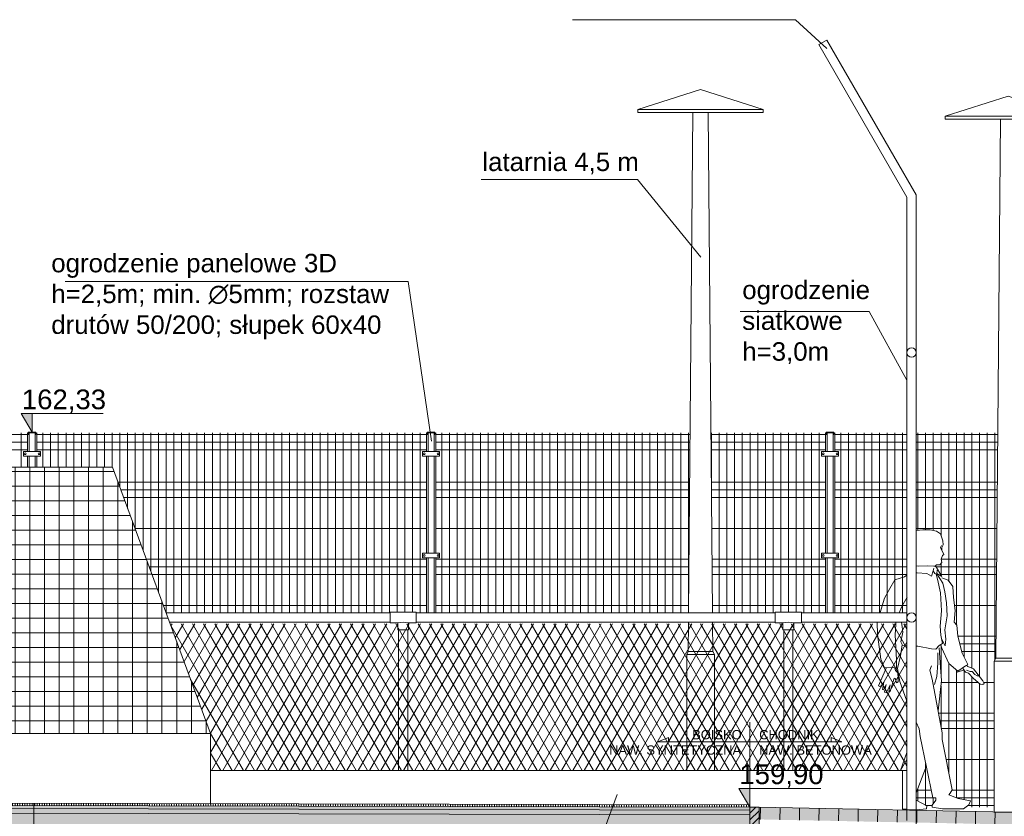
# Model space of a CAD drawing. Header units: millimetres. Extents: x 1962 to 3194, y -795 to -219.
# Tile 225 of 256: x 2698.07 to 2704.46, y -475.94 to -470.76. Entities that reach past the tile are written whole.
import ezdxf

# ---------------------------------------------------------------- set-up
doc = ezdxf.new("R2010")
doc.units = ezdxf.units.MM
doc.linetypes.add('HIDDEN', pattern=[9.525, 6.35, -3.175])
for name, color, linetype, lineweight in [('A_elewacje kolorystyka', 252, 'Continuous', 9), ('A_flagi przekrojowe', 92, 'Continuous', 9), ('A_hatch nawierzchnia', 253, 'Continuous', 9), ('A_hatch przekroje', 125, 'Continuous', 9), ('A_hidden', 137, 'HIDDEN', 9), ('A_koty wysokośc.', 53, 'Continuous', 9), ('A_latarnie', 22, 'Continuous', 9), ('A_ludzie', 53, 'Continuous', 9), ('A_ogrodzenie 1_2m', 34, 'Continuous', 9), ('A_ogrodzenie 2_4m', 45, 'Continuous', 9), ('A_przekrojowe', 42, 'Continuous', 9), ('A_widok', 142, 'Continuous', 9)]:
    doc.layers.add(name, color=color, linetype=linetype, lineweight=lineweight)
doc.styles.get("Standard").update_dxf_attribs({"font": 'arial.ttf'})

# ---------------------------------------------------------------- blocks, each defined once
blk = doc.blocks.new('zw$CA91')
at = {"layer": 'A_koty wysokośc.'}
h = blk.add_hatch(color=256, dxfattribs=at)
h.dxf.hatch_style = 1
h.paths.add_polyline_path([(-0.448, 0.753), (0, 0), (0, 0.753)])
blk.add_lwpolyline([(2.874, 0.753), (-0.448, 0.753), (0, 0), (0, 0.753)], dxfattribs=at)
blk = doc.blocks.new('zw$498B')
at = {"layer": 'A_latarnie'}
for p, q in [((-0.4076, 4.52), (0.4076, 4.52)), ((-0.4076, 4.5), (0.4076, 4.5)), ((-0.08, 1), (-0.05, 4.5)), ((0.08, 1), (0.05, 4.5)), ((-0.08, 1), (-0.09, 0.98)), ((-0.09, 0.98), (0.09, 0.98)), ((-0.09, 0.98), (-0.09, 0)), ((-0.08, 1), (0.08, 1)), ((0.08, 1), (0.09, 0.98)), ((0.09, 0.98), (0.09, 0)), ((-0.09, 0), (0.09, 0))]:
    blk.add_line(p, q, dxfattribs=at)
blk.add_lwpolyline([(-0.4076, 4.5), (-0.4076, 4.52), (0, 4.65), (0.4076, 4.52), (0.4076, 4.5)], dxfattribs=at)
blk = doc.blocks.new('zw$5246')
at = {"layer": 'A_ogrodzenie 2_4m'}
blk.add_lwpolyline([(-0.095, 0.015), (0.015, 0.015), (0.015, -0.015), (-0.095, -0.015), (-0.095, 0.015)], dxfattribs=at)
for centre in [(-0.085, 0), (0.005, 0)]:
    blk.add_circle(centre, 0.006, dxfattribs=at)
blk = doc.blocks.new('zw$607D')
at = {"layer": 'A_hatch nawierzchnia'}
h = blk.add_hatch(color=253, dxfattribs=at)
h.dxf.hatch_style = 2
h.paths.add_polyline_path([(-24.2093, 0.34), (-24.2093, 0.26), (-6.2693, -0.1), (-6.2693, -0.03), (-6.2693, -0.02)])
at = {"layer": 'A_hatch przekroje'}
h = blk.add_hatch(dxfattribs=at)
h.set_pattern_fill('LINE', color=256, scale=0.005, angle=114.97819, style=2)
h.set_pattern_definition([(90, (-163.449078, -3.115186), (-0.015875, -1e-15), [])])
h.paths.add_polyline_path([(-24.2693, 0.34), (-24.2692, 0.355), (-54.7694, 0.416), (-95.1692, 0.416), (-125.6693, 0.355), (-125.6693, 0.34), (-95.1693, 0.401), (-54.7693, 0.401)])
h = blk.add_hatch(color=251, dxfattribs=at)
h.dxf.hatch_style = 2
h.paths.add_polyline_path([(-24.2693, 0.34), (-24.2693, 0.32), (-54.7694, 0.381), (-95.1692, 0.381), (-125.6693, 0.32), (-125.6693, 0.34), (-95.1693, 0.401), (-54.7693, 0.401)])
h = blk.add_hatch(dxfattribs=at)
h.set_pattern_fill('EARTH2', color=256, scale=0.03, angle=69.97819, style=2)
h.set_pattern_definition([(225, (-78.4693, 4.5083), (1e-16, -1.077631), [0.3429, -0.4191]), (225, (-78.2268, 4.2658), (1e-16, -1.077631), [0.3429, -0.4191]), (225, (-78.2861, 4.3251), (1e-16, -1.077631), [0.35052, -0.41148]), (225, (-78.34535, 4.3843), (1e-16, -1.077631), [0.35052, -0.41148]), (225, (-78.4046, 4.4436), (1e-16, -1.077631), [0.35052, -0.41148]), (225, (-78.4046, 4.9824), (1e-16, -1.077631), [0.3429, -0.4191]), (225, (-78.34535, 4.92315), (1e-16, -1.077631), [0.3429, -0.4191]), (225, (-78.2861, 4.8639), (1e-16, -1.077631), [0.3429, -0.4191]), (225, (-78.2268, 4.8046), (1e-16, -1.077631), [0.3429, -0.4191]), (225, (-78.4693, 5.0471), (1e-16, -1.077631), [0.3429, -0.4191]), (315, (-78.98654, 4.5298), (1.077631, 0), [0.3429, -0.4191]), (315, (-78.7387, 4.7777), (1.077631, 0), [0.3429, -0.4191]), (315, (-78.80334, 4.713), (1.077631, 0), [0.3429, -0.4191]), (315, (-78.8626, 4.65374), (1.077631, 0), [0.3429, -0.4191]), (315, (-78.9219, 4.5945), (1.077631, 0), [0.3429, -0.4191]), (315, (-78.3831, 4.5945), (1.077631, 0), [0.35052, -0.41148]), (315, (-78.3238, 4.65374), (1.077631, 0), [0.35052, -0.41148]), (315, (-78.2645, 4.713), (1.077631, 0), [0.35052, -0.41148]), (315, (-78.1999, 4.7777), (1.077631, 0), [0.3429, -0.4191]), (315, (-78.4423, 4.5352), (1.077631, 0), [0.3429, -0.4191])])
h.paths.add_polyline_path([(-131.3806, -0.9503), (-128.5486, -0.9503), (-128.1695, -0.6713), (-127.4013, -0.6606), (-127.1193, -0.9285), (-126.3193, -0.9285), (-125.7914, -0.54), (-24.0282, -0.54), (-23.6193, -0.9285), (-22.8193, -0.9285), (-22.4739, -0.6743), (-5.3893, -1.0103), (-4.8842, -0.5), (-0.6149, -0.5), (-0.12, 0), (-5.9893, 0), (-5.9893, 0.02), (-6.0693, 0.02), (-6.0693, -0.03), (-6.2693, -0.03), (-6.2693, -0.11), (-6.0693, -0.11), (-6.0693, -0.16), (-6.0693, -0.28), (-6.0978, -0.2995), (-6.1093, -0.36), (-5.8893, -0.36), (-5.8893, -0.5003), (-6.2585, -0.5003), (-24.3693, -0.1369), (-24.3693, -0.04), (-24.1093, -0.04), (-24.1093, 0.09), (-24.2093, 0.24), (-24.2093, 0.34), (-24.2693, 0.34), (-24.2693, 0.24), (-24.3693, 0.09), (-24.3693, 0.0473), (-26.8255, -0.004), (-26.8255, -0.264), (-27.0855, -0.264), (-27.0855, -0.004), (-30.3119, 0.0634), (-33.5384, -0.004), (-33.5384, -0.264), (-33.7984, -0.264), (-33.7984, -0.004), (-35.9184, 0.0403), (-38.0384, -0.004), (-38.0384, -0.264), (-38.2984, -0.264), (-38.2984, -0.004), (-40.4184, 0.0403), (-42.5384, -0.004), (-42.5384, -0.264), (-42.7984, -0.264), (-42.7984, -0.004), (-44.9184, 0.0403), (-47.0384, -0.004), (-47.0384, -0.264), (-47.2984, -0.264), (-47.2984, -0.004), (-49.4184, 0.0403), (-51.5384, -0.004), (-51.5384, -0.264), (-51.7984, -0.264), (-51.7984, -0.004), (-53.9184, 0.0403), (-56.0384, -0.004), (-56.0384, -0.264), (-56.2984, -0.264), (-56.2984, -0.004), (-58.4184, 0.0403), (-60.5384, -0.004), (-60.5384, -0.264), (-60.7984, -0.264), (-60.7984, -0.004), (-62.9184, 0.0403), (-65.0384, -0.004), (-65.0384, -0.264), (-65.2984, -0.264), (-65.2984, -0.004), (-67.4184, 0.0403), (-69.5384, -0.004), (-69.5384, -0.264), (-69.7984, -0.264), (-69.7984, -0.004), (-71.9184, 0.0403), (-74.0384, -0.004), (-74.0384, -0.264), (-74.2984, -0.264), (-74.2984, -0.004), (-76.4184, 0.0403), (-78.5384, -0.004), (-78.5384, -0.264), (-78.7984, -0.264), (-78.7984, -0.004), (-80.9184, 0.0403), (-83.0384, -0.004), (-83.0384, -0.264), (-83.2984, -0.264), (-83.2984, -0.004), (-85.4184, 0.0403), (-87.5384, -0.004), (-87.5384, -0.264), (-87.7984, -0.264), (-87.7984, -0.004), (-89.9184, 0.0403), (-92.0384, -0.004), (-92.0384, -0.264), (-92.2984, -0.264), (-92.2984, -0.004), (-94.4184, 0.0403), (-96.5384, -0.004), (-96.5384, -0.264), (-96.7984, -0.264), (-96.7984, -0.004), (-98.9184, 0.0403), (-101.0384, -0.004), (-101.0384, -0.264), (-101.2984, -0.264), (-101.2984, -0.004), (-103.4184, 0.0403), (-105.5384, -0.004), (-105.5384, -0.264), (-105.7984, -0.264), (-105.7984, -0.004), (-107.9184, 0.0403), (-110.0384, -0.004), (-110.0384, -0.264), (-110.2984, -0.264), (-110.2984, -0.004), (-112.4184, 0.0403), (-114.5384, -0.004), (-114.5384, -0.264), (-114.7984, -0.264), (-114.7984, -0.004), (-116.9184, 0.0403), (-119.0384, -0.004), (-119.0384, -0.264), (-119.2984, -0.264), (-119.2984, -0.004), (-121.4184, 0.0403), (-123.5384, -0.004), (-123.5384, -0.264), (-123.7984, -0.264), (-123.7984, -0.004), (-125.5693, 0.033), (-125.5693, 0.09), (-125.6693, 0.24), (-125.6693, 0.34), (-125.7293, 0.34), (-125.7293, 0.24), (-125.8293, 0.09), (-125.8293, 0.0384), (-125.8293, -0.04), (-125.5693, -0.04), (-125.5693, -0.1369), (-128.1493, -0.1829), (-128.1493, -0.08), (-127.9293, -0.08), (-127.9408, -0.0195), (-127.9693, 0), (-127.9693, 0.3), (-128.0493, 0.3), (-128.0493, 0.27), (-132.6493, 0.27)])
h.paths.add_polyline_path([(-128.1493, -0.08), (-128.1093, 0.2), (-128.0493, 0.2), (-128.0493, 0), (-128.0493, -0.0195), (-127.9408, -0.0195), (-127.9293, -0.08)], flags=16)
h = blk.add_hatch(dxfattribs=at)
h.set_pattern_fill('CONC', color=256, scale=0.005, angle=324.97819, style=2)
h.set_pattern_definition([(300, (-163.31836, -3.17903), (0.10998523, 0.0635), [0, -0.127]), (300, (-163.35622, -3.20236), (0.10998523, 0.0635), [0, -0.127]), (300, (-163.29493, -3.17137), (0.10998523, 0.0635), [0, -0.127]), (278.1986, (-163.36204, -3.13386), (0.080514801, -0.393455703), [0.01367828, -0.67023767]), (156.8699, (-163.36009, -3.147398), (0.410470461, -0.202955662), [0.00635, -0.62865]), (70.6013, (-163.36593, -3.144904), (-0.342411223, -0.9309261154), [0.01170876, -1.15917332]), (146.5651, (-163.400083, -3.11623), (-0.173485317, 0.04648505), [0.00283985, -0.28114079]), (266.3099, (-163.402453, -3.114664), (0.017014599, -0.283470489), [0.00457911, -0.45332599]), (48.4349, (-163.402748, -3.119233), (0.156470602, 0.236985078), [0.00401612, -0.39759318]), (165, (-163.37044, -3.19297), (-0.10998526, -0.06350002), [0.0053881, -0.17421695]), (300, (-163.37565, -3.19157), (0.17348523, -0.04648523), [0.00762, -0.11938]), (75, (-163.37184, -3.19817), (-0.06350002, 0.10998526), [0.0053881, -0.17421695]), (191.5651, (-163.30767, -3.13913), (0.283470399, 0.017014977), [0.00401612, -0.39759318]), (300, (-163.3116, -3.13994), (0.17348523, -0.04648523), [0.00635, -0.12065]), (83.1301, (-163.30843, -3.145435), (0.0294704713, 0.4569556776), [0.00635, -0.62865]), (153.6901, (-163.340226, -3.080204), (0.236985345, -0.156470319), [0.00457911, -0.45332599]), (281.5651, (-163.34433, -3.078174), (-0.017014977, 0.283470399), [0.00803224, -0.39357706]), (66.8699, (-163.34272, -3.086043), (-0.202955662, -0.410470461), [0.00635, -0.62865]), (300, (-163.32621, -3.11464), (0.10998523, 0.0635), [0, -0.127]), (300, (-163.37195, -3.10145), (0.10998523, 0.0635), [0, -0.127]), (300, (-163.39487, -3.15574), (0.10998523, 0.0635), [0, -0.127]), (300, (-163.34363, -3.16576), (0.10998523, 0.0635), [0, -0.127]), (300, (-163.34334, -3.12306), (0.10998523, 0.0635), [0, -0.127]), (300, (-163.35401, -3.09696), (0.10998523, 0.0635), [0, -0.127]), (300, (-163.3549, -3.11067), (0.10998523, 0.0635), [0, -0.127]), (300, (-163.38383, -3.12151), (0.10998523, 0.0635), [0, -0.127]), (300, (-163.39467, -3.09258), (0.10998523, 0.0635), [0, -0.127]), (300, (-163.36874, -3.07907), (0.10998523, 0.0635), [0, -0.127]), (300, (-163.34645, -3.0618), (0.10998523, 0.0635), [0, -0.127]), (300, (-163.32237, -3.09336), (0.10998523, 0.0635), [0, -0.127]), (300, (-163.304, -3.11501), (0.10998523, 0.0635), [0, -0.127]), (300, (-163.28617, -3.15605), (0.10998523, 0.0635), [0, -0.127]), (300, (-163.33551, -3.14934), (0.10998523, 0.0635), [0, -0.127]), (300, (-163.32206, -3.12691), (0.10998523, 0.0635), [0, -0.127]), (300, (-163.36977, -3.16619), (0.10998523, 0.0635), [0, -0.127]), (300, (-163.39432, -3.13637), (0.10998523, 0.0635), [0, -0.127]), (300, (-163.39947, -3.18333), (0.10998523, 0.0635), [0, -0.127]), (300, (-163.41383, -3.14323), (0.10998523, 0.0635), [0, -0.127]), (300, (-163.43744, -3.10994), (0.10998523, 0.0635), [0, -0.127]), (300, (-163.43532, -3.12631), (0.10998523, 0.0635), [0, -0.127]), (300, (-163.41929, -3.11852), (0.10998523, 0.0635), [0, -0.127]), (300, (-163.39434, -3.20237), (0.10998523, 0.0635), [0, -0.127]), (300, (-163.34163, -3.18953), (0.10998523, 0.0635), [0, -0.127]), (300, (-163.31181, -3.16498), (0.10998523, 0.0635), [0, -0.127]), (300, (-163.42021, -3.16011), (0.10998523, 0.0635), [0, -0.127])])
h.paths.add_polyline_path([(-24.2693, 0.29), (-24.2693, 0.32), (-54.7694, 0.381), (-95.1692, 0.381), (-125.6693, 0.32), (-125.6692, 0.29), (-95.1693, 0.351), (-54.7693, 0.351)])
h = blk.add_hatch(dxfattribs=at)
h.set_pattern_fill('CONCRE', color=256, scale=0.008, angle=245.02181, style=2)
h.set_pattern_definition([(220.0436, (-78.46928, 3.991), (-0.0248279, -0.28629365), [0.0254, -0.1778]), (310.0436, (-78.46928, 3.991), (0.28629365, -0.0248279), [0.0254, -0.1778]), (355.0436, (-78.48872, 3.97466), (0.15556077, 0.1307329), [0.035921, -0.2514472]), (220.0436, (-78.41518, 3.88716), (-0.0248279, -0.28629365), [0.0254, -0.1778]), (265.0436, (-78.43308, 3.88871), (0.1307329, -0.15556077), [0.0179605, -0.2694077]), (355.0436, (-78.43308, 3.88871), (0.15556077, 0.1307329), [0.0179605, -0.2694077]), (220.0436, (-78.44084, 3.79924), (-0.0248279, -0.28629365), [0.035921, -0.167279]), (265.0436, (-78.44084, 3.79924), (0.1307329, -0.15556077), [0.0254, -0.2619682]), (355.0436, (-78.46834, 3.77613), (0.15556077, 0.1307329), [0.0254, -0.2619682]), (310.0436, (-78.54354, 3.86223), (0.28629365, -0.0248279), [0.0254, -0.1778]), (265.0436, (-78.54354, 3.86223), (0.1307329, -0.15556077), [0.0179605, -0.2694077]), (355.0436, (-78.5451, 3.84434), (0.15556077, 0.1307329), [0.0179605, -0.2694077]), (220.0436, (-78.45604, 3.93577), (-0.0248279, -0.28629365), [0.0127, -0.17018]), (220.0436, (-78.54003, 3.79883), (-0.0248279, -0.28629365), [0.0127, -0.17018]), (310.0436, (-78.47507, 3.82024), (0.28629365, -0.0248279), [0.0127, -0.17018]), (355.0436, (-78.56805, 3.8914), (0.15556077, 0.1307329), [0.0179605, -0.2694077]), (355.0436, (-78.41012, 3.84165), (0.15556077, 0.1307329), [0.0179605, -0.2694077]), (265.0436, (-78.4993, 3.87868), (0.1307329, -0.15556077), [0.0179605, -0.2694077]), (310.0436, (-78.5064, 3.92662), (0.28629365, -0.0248279), [0.003175, -0.200025]), (310.0436, (-78.45855, 3.85486), (0.28629365, -0.0248279), [0.003175, -0.200025]), (310.0436, (-78.509, 3.76684), (0.28629365, -0.0248279), [0.003175, -0.200025]), (310.0436, (-78.58088, 3.84744), (0.28629365, -0.0248279), [0.003175, -0.200025])])
h.paths.add_polyline_path([(-125.6693, 0.24), (-125.6693, 0.29), (-95.1693, 0.351), (-54.7693, 0.351), (-24.2693, 0.29), (-24.2693, 0.24), (-24.3693, 0.09), (-24.3693, 0.0473), (-26.8255, -0.004), (-26.8255, -0.264), (-27.0855, -0.264), (-27.0855, -0.004), (-30.3119, 0.0634), (-33.5384, -0.004), (-33.5384, -0.264), (-33.7984, -0.264), (-33.7984, -0.004), (-35.9184, 0.0403), (-38.0384, -0.004), (-38.0384, -0.264), (-38.2984, -0.264), (-38.2984, -0.004), (-40.4184, 0.0403), (-42.5384, -0.004), (-42.5384, -0.264), (-42.7984, -0.264), (-42.7984, -0.004), (-44.9184, 0.0403), (-47.0384, -0.004), (-47.0384, -0.264), (-47.2984, -0.264), (-47.2984, -0.004), (-49.4184, 0.0403), (-51.5384, -0.004), (-51.5384, -0.264), (-51.7984, -0.264), (-51.7984, -0.004), (-53.9184, 0.0403), (-56.0384, -0.004), (-56.0384, -0.264), (-56.2984, -0.264), (-56.2984, -0.004), (-58.4184, 0.0403), (-60.5384, -0.004), (-60.5384, -0.264), (-60.7984, -0.264), (-60.7984, -0.004), (-62.9184, 0.0403), (-65.0384, -0.004), (-65.0384, -0.264), (-65.2984, -0.264), (-65.2984, -0.004), (-67.4184, 0.0403), (-69.5384, -0.004), (-69.5384, -0.264), (-69.7984, -0.264), (-69.7984, -0.004), (-71.9184, 0.0403), (-74.0384, -0.004), (-74.0384, -0.264), (-74.2984, -0.264), (-74.2984, -0.004), (-76.4184, 0.0403), (-78.5384, -0.004), (-78.5384, -0.264), (-78.7984, -0.264), (-78.7984, -0.004), (-80.9184, 0.0403), (-83.0384, -0.004), (-83.0384, -0.264), (-83.2984, -0.264), (-83.2984, -0.004), (-85.4184, 0.0403), (-87.5384, -0.004), (-87.5384, -0.264), (-87.7984, -0.264), (-87.7984, -0.004), (-89.9184, 0.0403), (-92.0384, -0.004), (-92.0384, -0.264), (-92.2984, -0.264), (-92.2984, -0.004), (-94.4184, 0.0403), (-96.5384, -0.004), (-96.5384, -0.264), (-96.7984, -0.264), (-96.7984, -0.004), (-98.9184, 0.0403), (-101.0384, -0.004), (-101.0384, -0.264), (-101.2984, -0.264), (-101.2984, -0.004), (-103.4184, 0.0403), (-105.5384, -0.004), (-105.5384, -0.264), (-105.7984, -0.264), (-105.7984, -0.004), (-107.9184, 0.0403), (-110.0384, -0.004), (-110.0384, -0.264), (-110.2984, -0.264), (-110.2984, -0.004), (-112.4184, 0.0403), (-114.5384, -0.004), (-114.5384, -0.264), (-114.7984, -0.264), (-114.7984, -0.004), (-116.9184, 0.0403), (-119.0384, -0.004), (-119.0384, -0.264), (-119.2984, -0.264), (-119.2984, -0.004), (-121.4184, 0.0403), (-123.5384, -0.004), (-123.5384, -0.264), (-123.7984, -0.264), (-123.7984, -0.004), (-125.5693, 0.033), (-125.5693, 0.09)])
h.paths.add_polyline_path([(-65.0958, -0.1002, 1), (-65.2409, -0.1678, 1)], flags=16)
edge = h.paths.add_edge_path()
edge.add_arc((-26.9555, -0.134), 0.08, 24.97819, 384.97819)
edge = h.paths.add_edge_path()
edge.add_arc((-33.6684, -0.134), 0.08, 24.97819, 384.97819)
edge = h.paths.add_edge_path()
edge.add_arc((-38.1684, -0.134), 0.08, 24.97819, 384.97819)
edge = h.paths.add_edge_path()
edge.add_arc((-42.6684, -0.134), 0.08, 24.97819, 384.97819)
edge = h.paths.add_edge_path()
edge.add_arc((-47.1684, -0.134), 0.08, 24.97819, 384.97819)
edge = h.paths.add_edge_path()
edge.add_arc((-51.6684, -0.134), 0.08, 24.97819, 384.97819)
edge = h.paths.add_edge_path()
edge.add_arc((-56.1684, -0.134), 0.08, 24.97819, 384.97819)
edge = h.paths.add_edge_path()
edge.add_arc((-60.6684, -0.134), 0.08, 24.97819, 384.97819)
edge = h.paths.add_edge_path()
edge.add_arc((-65.1684, -0.134), 0.08, 24.97819, 384.97819)
edge = h.paths.add_edge_path()
edge.add_arc((-69.6684, -0.134), 0.08, 24.97819, 384.97819)
edge = h.paths.add_edge_path()
edge.add_arc((-74.1684, -0.134), 0.08, 24.97819, 384.97819)
edge = h.paths.add_edge_path()
edge.add_arc((-78.6684, -0.134), 0.08, 24.97819, 384.97819)
edge = h.paths.add_edge_path()
edge.add_arc((-83.1684, -0.134), 0.08, 24.97819, 384.97819)
edge = h.paths.add_edge_path()
edge.add_arc((-87.6684, -0.134), 0.08, 24.97819, 384.97819)
edge = h.paths.add_edge_path()
edge.add_arc((-92.1684, -0.134), 0.08, 24.97819, 384.97819)
edge = h.paths.add_edge_path()
edge.add_arc((-96.6684, -0.134), 0.08, 24.97819, 384.97819)
edge = h.paths.add_edge_path()
edge.add_arc((-101.1684, -0.134), 0.08, 24.97819, 384.97819)
edge = h.paths.add_edge_path()
edge.add_arc((-105.6684, -0.134), 0.08, 24.97819, 384.97819)
edge = h.paths.add_edge_path()
edge.add_arc((-110.1684, -0.134), 0.08, 24.97819, 384.97819)
edge = h.paths.add_edge_path()
edge.add_arc((-114.6684, -0.134), 0.08, 24.97819, 384.97819)
edge = h.paths.add_edge_path()
edge.add_arc((-119.1684, -0.134), 0.08, 24.97819, 384.97819)
edge = h.paths.add_edge_path()
edge.add_arc((-123.6684, -0.134), 0.08, 24.97819, 384.97819)
h = blk.add_hatch(dxfattribs=at)
h.set_pattern_fill('LINE', color=256, scale=0.01, angle=339.97819, style=2)
h.set_pattern_definition([(45, (-103.409277, 0.29), (-0.02245064, 0.02245064), [])])
h.paths.add_polyline_path([(-24.2093, 0.24), (-24.2093, 0.1899), (-24.2093, 0.04), (-24.2693, 0.04), (-24.2693, 0.32), (-24.2693, 0.34), (-24.2093, 0.34), (-24.2093, 0.32)])
h = blk.add_hatch(dxfattribs=at)
h.set_pattern_fill('LINE', color=256, scale=0.04, angle=113.97819, style=2)
h.set_pattern_definition([(89, (-163.44908, -3.11519), (-0.12698066, 0.00221646), [])])
h.paths.add_polyline_path([(-6.2693, -0.1), (-24.2093, 0.26), (-24.2093, 0.2948), (-24.2093, 0.34), (-6.2693, -0.02)])
at = {"layer": 'A_ogrodzenie 1_2m'}
h = blk.add_hatch(dxfattribs=at)
h.set_pattern_fill('DIAMONDS', color=256, scale=0.02, style=2)
h.set_pattern_definition([(60, (-2727.07416, 476.21527), (-0.0549926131, 0.03175), []), (120, (-2727.07416, 476.21527), (-0.0549926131, -0.03175), [])])
h.paths.add_polyline_path([(-27.7693, 0.817), (-27.7693, 0.5767), (-23.2493, 0.5767), (-23.2493, 1.5311), (-28.0324, 1.5311)])
at = {"layer": 'A_widok'}
h = blk.add_hatch(dxfattribs=at)
h.set_pattern_fill('NET', color=256, scale=0.03, angle=245.02181, style=2)
h.set_pattern_definition([(270, (13.51052, -3.54268), (-0.09525, -8e-15), []), (180, (13.51052, -3.54268), (-8e-15, 0.09525), [])])
h.paths.add_polyline_path([(-29.2318, 0.817), (-29.2318, 2.547), (-28.4068, 2.547), (-27.7693, 0.817)])
at = {"layer": 'A_flagi przekrojowe'}
for p, q in [((-24.2693, 0.34), (-24.2693, 0.8916)), ((-28.9169, 0.3643), (-28.9169, -2.8294))]:
    blk.add_line(p, q, dxfattribs=at)
for points in [[(-25.4215, 5.4542), (-23.9737, 5.4542), (-23.7687, 5.2676)], [(-24.588, 3.9127), (-24.9975, 4.4173), (-26.0128, 4.4173)], [(-26.3364, 2.7159), (-26.4861, 3.7542), (-28.7138, 3.7542)], [(-24.3315, 3.5597), (-23.4943, 3.5597), (-23.2493, 3.1123)], [(-24.2693, 0.7648), (-24.8657, 0.7648), (-24.797, 0.7927), (-24.797, 0.7648)], [(-24.2693, 0.7648), (-23.6728, 0.7648), (-23.7415, 0.7927), (-23.7415, 0.7648)], [(-25.1311, 0.4212), (-25.6045, -0.8698), (-26.8572, -0.8698)]]:
    blk.add_lwpolyline(points, dxfattribs=at)
at = {"layer": 'A_hatch przekroje'}
for p, q in [((-54.7694, 0.416), (-24.2692, 0.355)), ((-23.2493, 0.3223), (-23.1893, 0.3223))]:
    blk.add_line(p, q, dxfattribs=at)
at = {"layer": 'A_hidden', "ltscale": 0.02}
blk.add_lwpolyline([(-23.1893, 0.3223), (-23.1893, -0.4285), (-23.2493, -0.4285), (-23.2493, 0.3223)], dxfattribs=at)
at = {"layer": 'A_latarnie'}
for p, q in [((-24.9968, 4.8706), (-24.1817, 4.8706)), ((-24.9968, 4.8506), (-24.1817, 4.8506)), ((-24.6671, 1.6011), (-24.6393, 4.8506)), ((-24.5114, 1.6011), (-24.5393, 4.8506)), ((-24.6693, 1.3506), (-24.6676, 1.5411)), ((-24.5093, 1.3506), (-24.5109, 1.5411)), ((-24.6693, 1.3506), (-24.6793, 1.3306)), ((-24.6693, 1.3506), (-24.5093, 1.3506)), ((-24.5093, 1.3506), (-24.4993, 1.3306)), ((-24.6793, 1.3306), (-24.4993, 1.3306)), ((-24.6793, 1.3306), (-24.6793, 0.5767)), ((-24.4993, 1.3306), (-24.4993, 0.5767))]:
    blk.add_line(p, q, dxfattribs=at)
blk.add_lwpolyline([(-24.9968, 4.8506), (-24.9968, 4.8706), (-24.5893, 5.0006), (-24.1817, 4.8706), (-24.1817, 4.8506)], dxfattribs=at)
at = {"layer": 'A_ludzie', "linetype": 'ByBlock'}
for p, q in [((-23.1466, 2.1411), (-23.1893, 2.1372)), ((-23.0987, 2.1411), (-23.1466, 2.1411)), ((-23.0579, 2.1316), (-23.0987, 2.1411)), ((-23.0316, 2.1148), (-23.0579, 2.1316)), ((-23.0172, 2.0693), (-23.0316, 2.1148)), ((-23.0148, 2.043), (-23.0172, 2.0693)), ((-23.0316, 2.0263), (-23.0244, 2.0382)), ((-23.01, 1.9808), (-23.0316, 2.0263)), ((-23.0234, 2.0254), (-23.0148, 2.043)), ((-23.022, 2.0095), (-23.0234, 2.0254)), ((-23.0364, 1.9138), (-23.022, 1.9282)), ((-23.0268, 1.9497), (-23.0196, 1.9736)), ((-23.022, 1.9282), (-23.0268, 1.9497)), ((-23.0196, 1.9736), (-23.01, 1.9808)), ((-23.1893, 1.907), (-23.1753, 1.9042)), ((-23.1825, 1.8612), (-23.1893, 1.8612)), ((-23.1202, 1.8564), (-23.1825, 1.8612)), ((-23.1753, 1.9042), (-23.1178, 1.9066)), ((-23.0891, 1.8396), (-23.1202, 1.8564)), ((-23.1178, 1.9066), (-23.0747, 1.9042)), ((-23.0795, 1.8755), (-23.0891, 1.8396)), ((-23.0795, 1.8755), (-23.0752, 1.8912)), ((-23.0675, 1.8564), (-23.0795, 1.8755)), ((-23.0747, 1.9042), (-23.0699, 1.9042)), ((-23.0675, 1.9018), (-23.0579, 1.9138)), ((-23.0608, 1.8522), (-23.0675, 1.8564)), ((-23.0637, 1.9066), (-23.022, 1.8372)), ((-23.0579, 1.9138), (-23.0364, 1.9138)), ((-23.0555, 1.8564), (-23.0532, 1.8779)), ((-23.022, 1.8372), (-23.0555, 1.8564)), ((-23.0551, 1.8551), (-23.0172, 1.7942)), ((-23.3286, 1.8157), (-23.3597, 1.7607)), ((-23.2663, 1.8349), (-23.3286, 1.8157)), ((-23.2493, 1.8469), (-23.2663, 1.8349)), ((-23.0508, 1.8205), (-23.0608, 1.8522)), ((-23.0316, 1.732), (-23.0508, 1.8205)), ((-23.022, 1.8301), (-22.9813, 1.8133)), ((-23.0172, 1.7942), (-23.0029, 1.7391)), ((-22.9813, 1.8133), (-22.9526, 1.7726)), ((-23.3597, 1.7607), (-23.3956, 1.6961)), ((-23.0244, 1.6147), (-23.0316, 1.732)), ((-23.0029, 1.7391), (-22.9933, 1.6674)), ((-22.9526, 1.7726), (-22.9478, 1.7009)), ((-23.3956, 1.6961), (-23.4243, 1.6028)), ((-23.2831, 1.6434), (-23.2471, 1.7032)), ((-22.9933, 1.6674), (-22.9885, 1.5812)), ((-22.9478, 1.7009), (-22.9358, 1.6171)), ((-23.4243, 1.6028), (-23.4252, 1.6011)), ((-23.3009, 1.6011), (-23.2831, 1.6434)), ((-23.034, 1.5142), (-23.0244, 1.6147)), ((-22.9358, 1.6171), (-22.943, 1.5405)), ((-23.4429, 1.5411), (-23.4411, 1.4616)), ((-23.3214, 1.5262), (-23.3214, 1.5411)), ((-23.2855, 1.5411), (-23.2807, 1.5118)), ((-22.9885, 1.5812), (-23.0029, 1.4903)), ((-22.943, 1.5405), (-22.9262, 1.5214)), ((-23.3262, 1.4592), (-23.3214, 1.5262)), ((-23.2759, 1.4759), (-23.2902, 1.4137)), ((-23.2807, 1.5118), (-23.2759, 1.4759)), ((-23.0292, 1.4568), (-23.034, 1.5142)), ((-23.0029, 1.4903), (-22.9981, 1.4305)), ((-22.9262, 1.5214), (-22.919, 1.4496)), ((-23.4411, 1.4616), (-23.4196, 1.3013)), ((-23.3166, 1.2965), (-23.3262, 1.4592)), ((-23.2902, 1.4137), (-23.2783, 1.3922)), ((-23.0196, 1.4018), (-23.0292, 1.4568)), ((-23.0005, 1.3874), (-23.0244, 1.4329)), ((-22.9981, 1.4305), (-23.0005, 1.3874)), ((-22.919, 1.4496), (-22.8903, 1.3396)), ((-23.28, 1.394), (-23.291, 1.3226)), ((-23.2783, 1.3922), (-23.2493, 1.3901)), ((-23.1893, 1.3858), (-23.1777, 1.385)), ((-23.1777, 1.385), (-23.0891, 1.3683)), ((-23.0891, 1.3683), (-23.0627, 1.3659)), ((-23.0627, 1.3659), (-23.0412, 1.3898)), ((-23.0412, 1.3898), (-23.0196, 1.4018)), ((-23.0408, 1.3748), (-23.0325, 1.2456)), ((-23.022, 1.373), (-23.0292, 1.3922)), ((-22.9765, 1.2726), (-23.022, 1.373)), ((-23.4196, 1.3013), (-23.3956, 1.2438)), ((-23.3166, 1.2414), (-23.3166, 1.2965)), ((-23.291, 1.3226), (-23.3103, 1.2401)), ((-23.049, 1.2758), (-23.049, 1.3418)), ((-22.8903, 1.3396), (-22.8544, 1.2654)), ((-23.4055, 1.1915), (-23.3827, 1.247)), ((-23.3956, 1.2438), (-23.3501, 1.2486)), ((-23.3501, 1.2486), (-23.3166, 1.2414)), ((-23.3284, 1.242), (-23.3234, 1.2281)), ((-23.3234, 1.2281), (-23.3095, 1.2117)), ((-23.3103, 1.2401), (-23.2965, 1.1549)), ((-23.1013, 1.2291), (-23.0903, 1.2566)), ((-23.0848, 1.1714), (-23.1013, 1.2291)), ((-23.0545, 1.1879), (-23.049, 1.2758)), ((-23.0325, 1.2456), (-23.0243, 1.1632)), ((-22.919, 1.2223), (-22.9765, 1.2726)), ((-22.8757, 1.2319), (-22.9225, 1.2154)), ((-22.8688, 1.2582), (-22.919, 1.2223)), ((-22.885, 1.2382), (-22.8875, 1.2458)), ((-22.8685, 1.2155), (-22.885, 1.2382)), ((-22.8544, 1.2654), (-22.8688, 1.2582)), ((-22.8496, 1.2092), (-22.8685, 1.2155)), ((-22.8622, 1.2293), (-22.8395, 1.2205)), ((-22.8597, 1.2596), (-22.8534, 1.2533)), ((-22.8534, 1.2533), (-22.818, 1.2382)), ((-22.8395, 1.2205), (-22.8256, 1.2205)), ((-22.8256, 1.2205), (-22.8079, 1.2016)), ((-22.818, 1.2382), (-22.7574, 1.1599)), ((-23.4333, 1.1284), (-23.4055, 1.1915)), ((-23.4004, 1.1523), (-23.4219, 1.1221)), ((-23.408, 1.1031), (-23.4004, 1.1523)), ((-23.3347, 1.17), (-23.3575, 1.0905)), ((-23.3259, 1.1763), (-23.3347, 1.17)), ((-23.317, 1.146), (-23.3259, 1.1763)), ((-23.3069, 1.1536), (-23.317, 1.146)), ((-23.3095, 1.2117), (-23.3057, 1.1738)), ((-23.3057, 1.1738), (-23.3069, 1.1536)), ((-23.2965, 1.1549), (-23.2493, 1.0282)), ((-23.0215, 0.8224), (-23.0848, 1.1714)), ((-23.071, 1.1357), (-23.0545, 1.1879)), ((-23.0243, 1.1632), (-23.0463, 0.9653)), ((-22.8167, 1.1751), (-22.8496, 1.2092)), ((-22.7751, 1.1385), (-22.8167, 1.1751)), ((-22.8079, 1.2016), (-22.794, 1.1915)), ((-22.794, 1.1915), (-22.7852, 1.1915)), ((-22.7574, 1.1599), (-22.7473, 1.1422)), ((-23.4219, 1.1221), (-23.4333, 1.1284)), ((-23.4017, 1.1019), (-23.408, 1.1031)), ((-23.384, 1.1372), (-23.4017, 1.1019)), ((-23.3941, 1.0854), (-23.384, 1.1372)), ((-23.3587, 1.1347), (-23.3853, 1.0817)), ((-23.3663, 1.0918), (-23.3587, 1.1347)), ((-23.3575, 1.0905), (-23.3663, 1.0918)), ((-22.7574, 1.1359), (-22.7751, 1.1385)), ((-22.7473, 1.1422), (-22.7574, 1.1359)), ((-23.3853, 1.0817), (-23.3941, 1.0854)), ((-23.1893, 0.8906), (-23.17, 0.8472)), ((-23.17, 0.8472), (-23.1645, 0.7977)), ((-23.1645, 0.7977), (-23.082, 0.3993)), ((-23.0215, 0.7785), (-23.0215, 0.8224)), ((-22.9555, 0.4515), (-23.0215, 0.7785)), ((-23.2493, 0.6949), (-23.2916, 0.5767)), ((-23.1893, 0.432), (-23.1288, 0.5916)), ((-22.9693, 0.4295), (-22.9555, 0.4515)), ((-23.1205, 0.3471), (-23.1893, 0.3848)), ((-23.0628, 0.3855), (-23.0848, 0.3525)), ((-23.082, 0.3993), (-23.0628, 0.3993)), ((-23.0628, 0.3993), (-23.0628, 0.3855)), ((-22.9775, 0.4185), (-22.9693, 0.4295)), ((-22.917, 0.3965), (-22.9775, 0.4185)), ((-22.8376, 0.3811), (-22.917, 0.3965)), ((-23.1893, 0.3223), (-23.1233, 0.3278)), ((-23.1233, 0.3278), (-23.1205, 0.3471)), ((-23.0848, 0.3525), (-23.0848, 0.3388)), ((-23.0848, 0.3388), (-23.0188, 0.3278)), ((-23.0188, 0.3278), (-22.8816, 0.3289)), ((-22.8816, 0.3289), (-22.8486, 0.3537)), ((-22.8486, 0.3537), (-22.8376, 0.3811))]:
    blk.add_line(p, q, dxfattribs=at)
at = {"layer": 'A_ogrodzenie 1_2m'}
for p, q in [((-28.0582, 1.6011), (-26.6043, 1.6011)), ((-26.4343, 1.6011), (-24.1043, 1.6011)), ((-23.9343, 1.6011), (-23.2493, 1.6011)), ((-28.0361, 1.5411), (-26.6043, 1.5411)), ((-26.4343, 1.5411), (-24.1043, 1.5411)), ((-23.9343, 1.5411), (-23.2493, 1.5411)), ((-26.5493, 0.5767), (-26.5493, 1.4911)), ((-26.4893, 0.5767), (-26.4893, 1.4911)), ((-24.0493, 0.5767), (-24.0493, 1.4911)), ((-23.9893, 0.5767), (-23.9893, 1.4911)), ((-27.7693, 0.5767), (-23.2493, 0.5767))]:
    blk.add_line(p, q, dxfattribs=at)
for points in [[(-26.5543, 1.4911), (-26.4843, 1.4911), (-26.4843, 1.5361), (-26.4343, 1.5361), (-26.4343, 1.6061), (-26.6043, 1.6061), (-26.6043, 1.5361), (-26.5543, 1.5361)], [(-24.0543, 1.4911), (-23.9843, 1.4911), (-23.9843, 1.5361), (-23.9343, 1.5361), (-23.9343, 1.6061), (-24.1043, 1.6061), (-24.1043, 1.5361), (-24.0543, 1.5361)]]:
    blk.add_lwpolyline(points, close=True, dxfattribs=at)
for centre in [(-26.5193, 1.4161), (-24.0193, 1.4161)]:
    blk.add_arc(centre, 0.125, 73.7398, 106.2602, dxfattribs=at)
at = {"layer": 'A_ogrodzenie 2_4m'}
for p, q in [((-31.4882, 2.76), (-28.9582, 2.76)), ((-28.9982, 2.547), (-28.9982, 2.77)), ((-28.9582, 2.65), (-28.9582, 2.77)), ((-28.8982, 2.65), (-28.8982, 2.77)), ((-28.8982, 2.76), (-26.3682, 2.76)), ((-28.8582, 2.547), (-28.8582, 2.77)), ((-28.8082, 2.547), (-28.8082, 2.77)), ((-28.7582, 2.547), (-28.7582, 2.77)), ((-28.7082, 2.547), (-28.7082, 2.77)), ((-28.6582, 2.547), (-28.6582, 2.77)), ((-28.6082, 2.547), (-28.6082, 2.77)), ((-28.5582, 2.547), (-28.5582, 2.77)), ((-28.5082, 2.547), (-28.5082, 2.77)), ((-28.4582, 2.547), (-28.4582, 2.77)), ((-28.4082, 2.547), (-28.4082, 2.77)), ((-28.3582, 2.4151), (-28.3582, 2.77)), ((-28.3082, 2.2794), (-28.3082, 2.77)), ((-28.2582, 2.1437), (-28.2582, 2.77)), ((-28.2082, 2.008), (-28.2082, 2.77)), ((-28.1582, 1.8723), (-28.1582, 2.77)), ((-28.1082, 1.7367), (-28.1082, 2.77)), ((-28.0582, 1.6011), (-28.0582, 2.77)), ((-28.0082, 1.6011), (-28.0082, 2.77)), ((-27.9582, 1.6011), (-27.9582, 2.77)), ((-27.9082, 1.6011), (-27.9082, 2.77)), ((-27.8582, 1.6011), (-27.8582, 2.77)), ((-27.8082, 1.6011), (-27.8082, 2.77)), ((-27.7582, 1.6011), (-27.7582, 2.77)), ((-27.7082, 1.6011), (-27.7082, 2.77)), ((-27.6582, 1.6011), (-27.6582, 2.77)), ((-27.6082, 1.6011), (-27.6082, 2.77)), ((-27.5582, 1.6011), (-27.5582, 2.77)), ((-27.5082, 1.6011), (-27.5082, 2.77)), ((-27.4582, 1.6011), (-27.4582, 2.77)), ((-27.4082, 1.6011), (-27.4082, 2.77)), ((-27.3582, 1.6011), (-27.3582, 2.77)), ((-27.3082, 1.6011), (-27.3082, 2.77)), ((-27.2582, 1.6011), (-27.2582, 2.77)), ((-27.2082, 1.6011), (-27.2082, 2.77)), ((-27.1582, 1.6011), (-27.1582, 2.77)), ((-27.1082, 1.6011), (-27.1082, 2.77)), ((-27.0582, 1.6011), (-27.0582, 2.77)), ((-27.0082, 1.6011), (-27.0082, 2.77)), ((-26.9582, 1.6011), (-26.9582, 2.77)), ((-26.9082, 1.6011), (-26.9082, 2.77)), ((-26.8582, 1.6011), (-26.8582, 2.77)), ((-26.8082, 1.6011), (-26.8082, 2.77)), ((-26.7582, 1.6011), (-26.7582, 2.77)), ((-26.7082, 1.6011), (-26.7082, 2.77)), ((-26.6582, 1.6011), (-26.6582, 2.77)), ((-26.6082, 1.6011), (-26.6082, 2.77)), ((-26.5582, 1.6061), (-26.5582, 2.77)), ((-26.5082, 1.6061), (-26.5082, 2.77)), ((-26.4582, 1.6061), (-26.4582, 2.77)), ((-26.4082, 1.6011), (-26.4082, 2.77)), ((-26.3682, 2.65), (-26.3682, 2.77)), ((-26.3082, 2.65), (-26.3082, 2.77)), ((-26.3082, 2.76), (-24.6572, 2.76)), ((-26.2682, 1.6011), (-26.2682, 2.77)), ((-26.2182, 1.6011), (-26.2182, 2.77)), ((-26.1682, 1.6011), (-26.1682, 2.77)), ((-26.1182, 1.6011), (-26.1182, 2.77)), ((-26.0682, 1.6011), (-26.0682, 2.77)), ((-26.0182, 1.6011), (-26.0182, 2.77)), ((-25.9682, 1.6011), (-25.9682, 2.77)), ((-25.9182, 1.6011), (-25.9182, 2.77)), ((-25.8682, 1.6011), (-25.8682, 2.77)), ((-25.8182, 1.6011), (-25.8182, 2.77)), ((-25.7682, 1.6011), (-25.7682, 2.77)), ((-25.7182, 1.6011), (-25.7182, 2.77)), ((-25.6682, 1.6011), (-25.6682, 2.77)), ((-25.6182, 1.6011), (-25.6182, 2.77)), ((-25.5682, 1.6011), (-25.5682, 2.77)), ((-25.5182, 1.6011), (-25.5182, 2.77)), ((-25.4682, 1.6011), (-25.4682, 2.77)), ((-25.4182, 1.6011), (-25.4182, 2.77)), ((-25.3682, 1.6011), (-25.3682, 2.77)), ((-25.3182, 1.6011), (-25.3182, 2.77)), ((-25.2682, 1.6011), (-25.2682, 2.77)), ((-25.2182, 1.6011), (-25.2182, 2.77)), ((-25.1682, 1.6011), (-25.1682, 2.77)), ((-25.1182, 1.6011), (-25.1182, 2.77)), ((-25.0682, 1.6011), (-25.0682, 2.77)), ((-25.0182, 1.6011), (-25.0182, 2.77)), ((-24.9682, 1.6011), (-24.9682, 2.77)), ((-24.9182, 1.6011), (-24.9182, 2.77)), ((-24.8682, 1.6011), (-24.8682, 2.77)), ((-24.8182, 1.6011), (-24.8182, 2.77)), ((-24.7682, 1.6011), (-24.7682, 2.77)), ((-24.7182, 1.6011), (-24.7182, 2.77)), ((-24.6682, 1.6011), (-24.6682, 2.77)), ((-24.5214, 2.76), (-23.7782, 2.76)), ((-24.5182, 2.3881), (-24.5182, 2.77)), ((-24.4682, 1.6011), (-24.4682, 2.77)), ((-24.4182, 1.6011), (-24.4182, 2.77)), ((-24.3682, 1.6011), (-24.3682, 2.77)), ((-24.3182, 1.6011), (-24.3182, 2.77)), ((-24.2682, 1.6011), (-24.2682, 2.77)), ((-24.2182, 1.6011), (-24.2182, 2.77)), ((-24.1682, 1.6011), (-24.1682, 2.77)), ((-24.1182, 1.6011), (-24.1182, 2.77)), ((-24.0682, 1.6061), (-24.0682, 2.77)), ((-24.0182, 1.6061), (-24.0182, 2.77)), ((-23.9682, 1.6061), (-23.9682, 2.77)), ((-23.9182, 1.6011), (-23.9182, 2.77)), ((-23.8682, 1.6011), (-23.8682, 2.77)), ((-23.8182, 1.6011), (-23.8182, 2.77)), ((-23.7782, 2.65), (-23.7782, 2.77)), ((-23.7782, 2.65), (-23.7782, 2.77)), ((-23.7182, 2.65), (-23.7182, 2.77)), ((-23.7182, 2.76), (-23.2493, 2.76)), ((-23.6782, 1.6011), (-23.6782, 2.77)), ((-23.6282, 1.6011), (-23.6282, 2.77)), ((-23.5782, 1.6011), (-23.5782, 2.77)), ((-23.5282, 1.6011), (-23.5282, 2.77)), ((-23.4782, 1.6011), (-23.4782, 2.77)), ((-23.4282, 1.6011), (-23.4282, 2.77)), ((-23.3782, 1.6011), (-23.3782, 2.77)), ((-23.3282, 1.6011), (-23.3282, 2.77)), ((-23.2782, 1.6011), (-23.2782, 2.77)), ((-23.1893, 2.76), (-22.6602, 2.76)), ((-23.1782, 2.1383), (-23.1782, 2.77)), ((-23.1282, 2.1411), (-23.1282, 2.77)), ((-23.0782, 2.1363), (-23.0782, 2.77)), ((-23.0282, 2.1039), (-23.0282, 2.77)), ((-22.9782, 1.8089), (-22.9782, 2.77)), ((-22.9282, 1.5236), (-22.9282, 2.77)), ((-22.8782, 1.3145), (-22.8782, 2.77)), ((-22.8282, 1.2425), (-22.8282, 2.77)), ((-22.7782, 1.1868), (-22.7782, 2.77)), ((-22.7282, 0.34), (-22.7282, 2.77)), ((-22.6782, 1.2965), (-22.6782, 2.77)), ((-31.4882, 2.71), (-28.9582, 2.71)), ((-28.8982, 2.71), (-26.3682, 2.71)), ((-26.3082, 2.71), (-24.6576, 2.71)), ((-24.5209, 2.71), (-23.7782, 2.71)), ((-23.7182, 2.71), (-23.2493, 2.71)), ((-23.1893, 2.71), (-22.6606, 2.71)), ((-31.4882, 2.66), (-28.9582, 2.66)), ((-28.8982, 2.66), (-26.3682, 2.66)), ((-26.3082, 2.66), (-24.6581, 2.66)), ((-24.5205, 2.66), (-23.7782, 2.66)), ((-23.7182, 2.66), (-23.2493, 2.66)), ((-23.1893, 2.66), (-22.6611, 2.66)), ((-28.9582, 2.547), (-28.9582, 2.62)), ((-28.8982, 2.547), (-28.8982, 2.62)), ((-26.3682, 1.99), (-26.3682, 2.62)), ((-26.3082, 1.99), (-26.3082, 2.62)), ((-23.7782, 1.99), (-23.7782, 2.62)), ((-23.7782, 1.99), (-23.7782, 2.62)), ((-23.7182, 1.99), (-23.7182, 2.62)), ((-28.371, 2.45), (-26.3682, 2.45)), ((-26.3082, 2.45), (-24.6599, 2.45)), ((-24.5187, 2.45), (-23.7782, 2.45)), ((-23.7182, 2.45), (-23.2493, 2.45)), ((-23.1893, 2.45), (-22.6629, 2.45)), ((-28.3526, 2.4), (-26.3682, 2.4)), ((-26.3082, 2.4), (-24.6603, 2.4)), ((-24.5183, 2.4), (-23.7782, 2.4)), ((-23.7182, 2.4), (-23.2493, 2.4)), ((-23.1893, 2.4), (-22.6633, 2.4)), ((-28.3342, 2.35), (-26.3682, 2.35)), ((-26.3082, 2.35), (-24.6607, 2.35)), ((-24.5178, 2.35), (-23.7782, 2.35)), ((-23.7182, 2.35), (-23.2493, 2.35)), ((-23.1893, 2.35), (-22.6637, 2.35)), ((-28.2605, 2.15), (-26.3682, 2.15)), ((-26.3082, 2.15), (-24.6624, 2.15)), ((-24.5161, 2.15), (-23.7782, 2.15)), ((-23.7182, 2.15), (-23.2493, 2.15)), ((-23.1893, 2.15), (-22.6654, 2.15)), ((-28.1868, 1.95), (-26.3682, 1.95)), ((-26.3682, 1.6011), (-26.3682, 1.96)), ((-26.3082, 1.6011), (-26.3082, 1.96)), ((-26.3082, 1.95), (-24.6641, 1.95)), ((-24.5144, 1.95), (-23.7782, 1.95)), ((-23.7782, 1.6011), (-23.7782, 1.96)), ((-23.7782, 1.6011), (-23.7782, 1.96)), ((-23.7182, 1.6011), (-23.7182, 1.96)), ((-23.7182, 1.95), (-23.2493, 1.95)), ((-23.0282, 1.8475), (-23.0282, 1.922)), ((-23.0267, 1.95), (-22.6671, 1.95)), ((-28.1684, 1.9), (-26.3682, 1.9)), ((-26.3082, 1.9), (-24.6646, 1.9)), ((-24.514, 1.9), (-23.7782, 1.9)), ((-23.7182, 1.9), (-23.2493, 1.9)), ((-23.0597, 1.9), (-22.6676, 1.9)), ((-28.1499, 1.85), (-26.3682, 1.85)), ((-26.3082, 1.85), (-24.665, 1.85)), ((-24.5136, 1.85), (-23.7782, 1.85)), ((-23.7182, 1.85), (-23.2493, 1.85)), ((-23.0297, 1.85), (-22.668, 1.85)), ((-28.0762, 1.65), (-26.3682, 1.65)), ((-26.3082, 1.65), (-24.6667, 1.65)), ((-24.5118, 1.65), (-23.7782, 1.65)), ((-23.7182, 1.65), (-23.2493, 1.65)), ((-22.9405, 1.65), (-22.6697, 1.65)), ((-22.9191, 1.45), (-22.6714, 1.45)), ((-23.0282, 1.2022), (-23.0282, 1.3894)), ((-22.9061, 1.4), (-22.6719, 1.4)), ((-22.893, 1.35), (-22.6723, 1.35)), ((-22.9782, 0.5638), (-22.9782, 1.2762)), ((-22.9282, 0.4), (-22.9282, 1.2303)), ((-22.8782, 0.389), (-22.8782, 1.2288)), ((-22.8282, 0.34), (-22.8282, 1.1869)), ((-23.0282, 0.85), (-23.0282, 1.128)), ((-23.0257, 1.15), (-22.7882, 1.15)), ((-22.7782, 0.34), (-22.7782, 1.1412)), ((-22.7517, 1.15), (-22.6827, 1.15)), ((-23.0446, 0.95), (-22.6827, 0.95)), ((-23.0356, 0.9), (-22.6827, 0.9)), ((-23.0282, 0.85), (-22.6827, 0.85)), ((-22.9956, 0.65), (-22.6827, 0.65)), ((-23.1282, 0.3513), (-23.1282, 0.6221)), ((-23.1825, 0.45), (-23.0925, 0.45)), ((-23.1782, 0.3787), (-23.1782, 0.4613)), ((-22.9564, 0.45), (-22.6827, 0.45)), ((-23.1893, 0.4), (-23.0822, 0.4)), ((-23.0782, 0.3624), (-23.0782, 0.3993)), ((-22.9282, 0.4), (-22.6827, 0.4)), ((-23.1259, 0.35), (-23.0848, 0.35)), ((-22.8535, 0.35), (-22.6827, 0.35))]:
    blk.add_line(p, q, dxfattribs=at)
for points in [[(-28.9032, 2.76), (-28.9082, 2.76), (-28.9082, 2.77), (-28.9482, 2.77), (-28.9482, 2.76), (-28.9532, 2.76), (-28.9532, 2.775), (-28.9032, 2.775)], [(-26.3132, 2.76), (-26.3182, 2.76), (-26.3182, 2.77), (-26.3582, 2.77), (-26.3582, 2.76), (-26.3632, 2.76), (-26.3632, 2.775), (-26.3132, 2.775)], [(-23.7232, 2.76), (-23.7282, 2.76), (-23.7282, 2.77), (-23.7682, 2.77), (-23.7682, 2.76), (-23.7732, 2.76), (-23.7732, 2.775), (-23.7232, 2.775)]]:
    blk.add_lwpolyline(points, close=True, dxfattribs=at)
for points in [[(-28.9082, 2.65), (-28.9082, 2.77), (-28.9482, 2.77), (-28.9482, 2.65)], [(-26.3182, 2.65), (-26.3182, 2.77), (-26.3582, 2.77), (-26.3582, 2.65)], [(-23.7282, 2.65), (-23.7282, 2.77), (-23.7682, 2.77), (-23.7682, 2.65)], [(-28.9482, 2.62), (-28.9482, 2.547)], [(-28.9082, 2.547), (-28.9082, 2.62)], [(-26.3582, 2.62), (-26.3582, 1.99)], [(-26.3182, 1.99), (-26.3182, 2.62)], [(-23.7682, 2.62), (-23.7682, 1.99)], [(-23.7282, 1.99), (-23.7282, 2.62)], [(-26.3582, 1.96), (-26.3582, 1.6011)], [(-26.3182, 1.6011), (-26.3182, 1.96)], [(-23.7682, 1.96), (-23.7682, 1.6011)], [(-23.7282, 1.6011), (-23.7282, 1.96)]]:
    blk.add_lwpolyline(points, dxfattribs=at)
at = {"layer": 'A_przekrojowe'}
for p, q in [((-23.2493, 3.2923), (-23.2493, 0.3223)), ((-54.7693, 0.401), (-24.2693, 0.34)), ((-54.7694, 0.381), (-24.2693, 0.32)), ((-54.7693, 0.351), (-24.2693, 0.29)), ((-24.2093, 0.34), (-6.2693, -0.02))]:
    blk.add_line(p, q, dxfattribs=at)
for points in [[(-23.2493, 0.3267), (-23.2793, 0.3267), (-23.2793, 0.5767), (-23.2493, 0.5767)], [(-24.2093, 0.04), (-24.2693, 0.04), (-24.2693, 0.34), (-24.2093, 0.34)]]:
    blk.add_lwpolyline(points, close=True, dxfattribs=at)
for centre in [(-23.2193, 3.2923), (-23.2193, 1.5711)]:
    blk.add_circle(centre, 0.03, dxfattribs=at)
at = {"layer": 'A_widok'}
for p, q in [((-23.7693, 5.3223), (-23.8212, 5.2923)), ((-23.2493, 0.3223), (-23.2493, 3.3223)), ((-23.1893, 0.3223), (-23.1893, 3.3223)), ((-29.2318, 0.817), (-27.7693, 0.817))]:
    blk.add_line(p, q, dxfattribs=at)
for points in [[(-23.7693, 5.3223), (-23.1893, 4.3177), (-23.1893, 3.3223)], [(-23.2493, 3.3223), (-23.2493, 4.3017), (-23.8212, 5.2923)], [(-29.2318, 2.547), (-28.4068, 2.547), (-27.7693, 0.817), (-27.7693, 0.357)]]:
    blk.add_lwpolyline(points, dxfattribs=at)
at = {"layer": 'A_koty wysokośc.', "xscale": 0.16, "yscale": 0.16, "zscale": 0.16}
for p in [(-28.9269, 2.775), (-24.2693, 0.34)]:
    blk.add_blockref('zw$CA91', p, dxfattribs=at)
at = {"layer": 'A_latarnie'}
blk.add_blockref('zw$498B', (-22.5927, 0.3076), dxfattribs=at)
at = {"layer": 'A_ogrodzenie 2_4m', "xscale": -1, "rotation": 180.0000000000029}
for p in [(-28.8882, 2.635), (-26.2982, 2.635), (-23.7082, 2.635)]:
    blk.add_blockref('zw$5246', p, dxfattribs=at)
at = {"layer": 'A_ogrodzenie 2_4m'}
for p in [(-26.2982, 1.975), (-23.7082, 1.975)]:
    blk.add_blockref('zw$5246', p, dxfattribs=at)
at = {"layer": 'A_flagi przekrojowe', "attachment_point": 1}
for s, insert, char_height, width in [('latarnia 4,5 m', (-26.0053, 4.5912), 0.12, 1.01769), ('ogrodzenie panelowe 3D h=2,5m; min. ∅5mm; {\\A1;rozstaw }{\\A1;drutów 50/200; słupek 60x40}', (-28.8038, 3.9334), 0.12, 2.295452), ('ogrodzenie\\Psiatkowe\\Ph=3,0m', (-24.3185, 3.7594), 0.12, 0.992569), ('{\\fArial|b0|i0|c0|p34;\\W9.72030;   }BOISKO\\P{\\fArial|b0|i0|c0|p34;\\W6.00098; }NAW. SYNTETYCZNA', (-25.3225, 0.8403), 0.06, 0.996735), ('CHODNIK\\PNAW. BETONOWA', (-24.2087, 0.8403), 0.06, 0.996735)]:
    blk.add_mtext(s, dxfattribs=dict(at, insert=insert, char_height=char_height, width=width))
at = {"layer": 'A_koty wysokośc.', "char_height": 0.128, "width": 0.825285, "attachment_point": 4}
for s, insert in [('162,33', (-28.995, 2.9762)), ('159,90', (-24.3374, 0.5412))]:
    blk.add_mtext(s, dxfattribs=dict(at, insert=insert))

msp = doc.modelspace()

# ---------------------------------------------------------------- block references
at = {"layer": 'A_elewacje kolorystyka', "color": 252, "rotation": 359.9999999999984}
msp.add_blockref('zw$607D', (2727.0742, -476.2153), dxfattribs=at)

doc.saveas('drawing.dxf')
